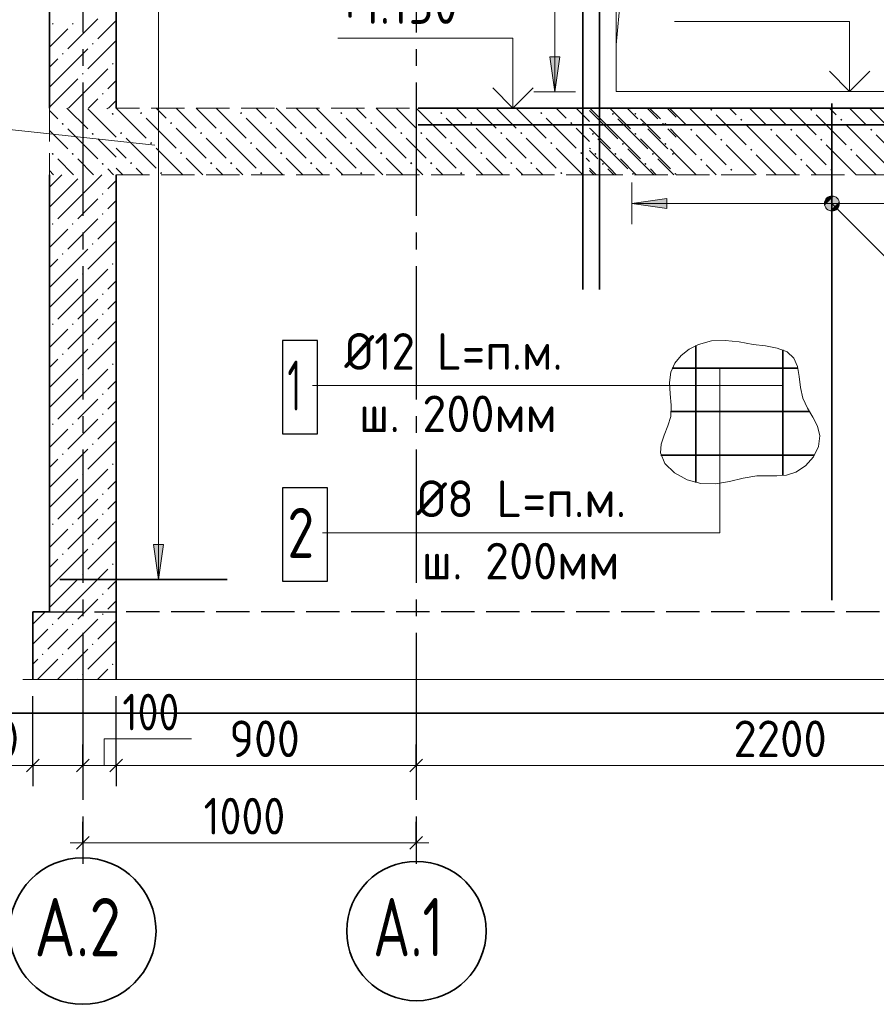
# Model space of a CAD drawing. Header units: millimetres. Extents: x 0 to 50400, y 0 to 35640.
# Tile 14 of 20: x 34055 to 40221, y 17145 to 24229. Entities that reach past the tile are written whole.
import ezdxf

# ---------------------------------------------------------------- set-up
doc = ezdxf.new("R2010")
doc.units = ezdxf.units.MM
doc.linetypes.add('______2', pattern=[324, 240, -84])
doc.linetypes.add('______5', pattern=[1320, 960, -120, 120, -120])
for name, color, linetype, lineweight in [('Standard', 7, 'Continuous', 25), ('Высотные отметки', 7, 'Continuous', 25), ('ЖБ Лестница', 52, 'Continuous', 25), ('ЖБ Стена верхний уровень', 7, 'Continuous', 35), ('Общий02', 7, 'Continuous', 18), ('Позиционная метка линия выноска', 7, 'Continuous', 13), ('Позиционная метка номер позиции', 7, 'Continuous', 13), ('Размерная линия_ общее', 7, 'Continuous', 13)]:
    doc.layers.add(name, color=color, linetype=linetype, lineweight=lineweight)
for name, color, linetype, true_color in [('Оси', 7, '______5', 0x656565), ('Стена ДОП П-обр. неравн', 7, 'Continuous', 0xa0a0a0), ('Стена обрамление Г-обр.', 7, 'Continuous', 0xa0a0a0), ('Стена обрамление П-обр.', 7, 'Continuous', 0xa0a0a0)]:
    doc.layers.add(name, color=color, linetype=linetype, true_color=true_color)
doc.layers.add('Размерная выноска', color=7, linetype='Continuous')
doc.styles.add('ISOCPEUR', font='txt')

msp = doc.modelspace()

# ---------------------------------------------------------------- hatches: boundary and pattern name
at = {"layer": 'ЖБ Лестница', "linetype": 'Continuous', "lineweight": 18, "transparency": 33554687}
for points in [[(34717.6, 23550.8), (34725.4, 23558.6), (34733.2, 23550.8), (34725.4, 23543)], [(34921.5, 23556.9), (34929.3, 23564.7), (34937.1, 23556.9), (34929.3, 23549.1)], [(35641.5, 23556.9), (35649.3, 23564.7), (35657.1, 23556.9), (35649.3, 23549.1)], [(36361.5, 23556.9), (36369.3, 23564.7), (36377.1, 23556.9), (36369.3, 23549.1)], [(37081.5, 23556.9), (37089.3, 23564.7), (37097.1, 23556.9), (37089.3, 23549.1)], [(37801.5, 23556.9), (37809.3, 23564.7), (37817.1, 23556.9), (37809.3, 23549.1)], [(38317.6, 23550.8), (38325.4, 23558.6), (38333.2, 23550.8), (38325.4, 23543)], [(38479, 23551.1), (38486.8, 23558.9), (38494.7, 23551.1), (38486.8, 23543.3)], [(39025.5, 23580.9), (39033.3, 23588.7), (39041.1, 23580.9), (39033.3, 23573.1)], [(39745.5, 23580.9), (39753.3, 23588.7), (39761.1, 23580.9), (39753.3, 23573.1)], [(34357.6, 23478.8), (34365.4, 23486.6), (34373.2, 23478.8), (34365.4, 23471)], [(35137.5, 23484.9), (35145.3, 23492.7), (35153.1, 23484.9), (35145.3, 23477.1)], [(35857.5, 23484.9), (35865.3, 23492.7), (35873.1, 23484.9), (35865.3, 23477.1)], [(36577.5, 23484.9), (36585.3, 23492.7), (36593.1, 23484.9), (36585.3, 23477.1)], [(37297.5, 23484.9), (37305.3, 23492.7), (37313.1, 23484.9), (37305.3, 23477.1)], [(38017.5, 23484.9), (38025.3, 23492.7), (38033.1, 23484.9), (38025.3, 23477.1)], [(38533.6, 23478.8), (38541.4, 23486.6), (38549.2, 23478.8), (38541.4, 23471)], [(38677.6, 23478.8), (38685.4, 23486.6), (38693.2, 23478.8), (38685.4, 23471)], [(38695, 23479.1), (38702.8, 23486.9), (38710.6, 23479.1), (38702.8, 23471.3)], [(39241.5, 23508.9), (39249.3, 23516.7), (39257.1, 23508.9), (39249.3, 23501.1)], [(39961.5, 23508.9), (39969.3, 23516.7), (39977.1, 23508.9), (39969.3, 23501.1)], [(34573.6, 23406.8), (34581.4, 23414.6), (34589.2, 23406.8), (34581.4, 23399)], [(34777.5, 23412.9), (34785.3, 23420.7), (34793.1, 23412.9), (34785.3, 23405.1)], [(35353.5, 23412.9), (35361.3, 23420.7), (35369.1, 23412.9), (35361.3, 23405.1)], [(35497.5, 23412.9), (35505.3, 23420.7), (35513.1, 23412.9), (35505.3, 23405.1)], [(36073.5, 23412.9), (36081.3, 23420.7), (36089.1, 23412.9), (36081.3, 23405.1)], [(36217.5, 23412.9), (36225.3, 23420.7), (36233.1, 23412.9), (36225.3, 23405.1)], [(36793.5, 23412.9), (36801.3, 23420.7), (36809.1, 23412.9), (36801.3, 23405.1)], [(36937.5, 23412.9), (36945.3, 23420.7), (36953.1, 23412.9), (36945.3, 23405.1)], [(37513.5, 23412.9), (37521.3, 23420.7), (37529.1, 23412.9), (37521.3, 23405.1)], [(37657.5, 23412.9), (37665.3, 23420.7), (37673.1, 23412.9), (37665.3, 23405.1)], [(38173.6, 23406.8), (38181.4, 23414.6), (38189.2, 23406.8), (38181.4, 23399)], [(38479, 23407.1), (38486.8, 23414.9), (38494.7, 23407.1), (38486.8, 23399.3)], [(38881.5, 23436.9), (38889.3, 23444.7), (38897.1, 23436.9), (38889.3, 23429.1)], [(39457.5, 23436.9), (39465.3, 23444.7), (39473.1, 23436.9), (39465.3, 23429.1)], [(39601.5, 23436.9), (39609.3, 23444.7), (39617.1, 23436.9), (39609.3, 23429.1)], [(40177.5, 23436.9), (40185.3, 23444.7), (40193.1, 23436.9), (40185.3, 23429.1)], [(34993.5, 23340.9), (35001.3, 23348.7), (35009.1, 23340.9), (35001.3, 23333.1)], [(35713.5, 23340.9), (35721.3, 23348.7), (35729.1, 23340.9), (35721.3, 23333.1)], [(36433.5, 23340.9), (36441.3, 23348.7), (36449.1, 23340.9), (36441.3, 23333.1)], [(37153.5, 23340.9), (37161.3, 23348.7), (37169.1, 23340.9), (37161.3, 23333.1)], [(37873.5, 23340.9), (37881.3, 23348.7), (37889.1, 23340.9), (37881.3, 23333.1)], [(38389.6, 23334.8), (38397.4, 23342.6), (38405.2, 23334.8), (38397.4, 23327)], [(38695, 23335.1), (38702.8, 23342.9), (38710.6, 23335.1), (38702.8, 23327.3)], [(39097.5, 23364.9), (39105.3, 23372.7), (39113.1, 23364.9), (39105.3, 23357.1)], [(39817.5, 23364.9), (39825.3, 23372.7), (39833.1, 23364.9), (39825.3, 23357.1)], [(34285.6, 23262.8), (34293.4, 23270.6), (34301.2, 23262.8), (34293.4, 23255)], [(34429.6, 23262.8), (34437.4, 23270.6), (34445.2, 23262.8), (34437.4, 23255)], [(35209.5, 23268.9), (35217.3, 23276.7), (35225.1, 23268.9), (35217.3, 23261.1)], [(35929.5, 23268.9), (35937.3, 23276.7), (35945.1, 23268.9), (35937.3, 23261.1)], [(36649.5, 23268.9), (36657.3, 23276.7), (36665.1, 23268.9), (36657.3, 23261.1)], [(37369.5, 23268.9), (37377.3, 23276.7), (37385.1, 23268.9), (37377.3, 23261.1)], [(38089.5, 23268.9), (38097.3, 23276.7), (38105.1, 23268.9), (38097.3, 23261.1)], [(38191, 23263.1), (38198.8, 23270.9), (38206.6, 23263.1), (38198.8, 23255.3)], [(38335, 23263.1), (38342.8, 23270.9), (38350.6, 23263.1), (38342.8, 23255.3)], [(38605.6, 23262.8), (38613.4, 23270.6), (38621.2, 23262.8), (38613.4, 23255)], [(38749.6, 23262.8), (38757.4, 23270.6), (38765.2, 23262.8), (38757.4, 23255)], [(39313.5, 23292.9), (39321.3, 23300.7), (39329.1, 23292.9), (39321.3, 23285.1)], [(40033.5, 23292.9), (40041.3, 23300.7), (40049.1, 23292.9), (40041.3, 23285.1)], [(34645.6, 23190.8), (34653.4, 23198.6), (34661.2, 23190.8), (34653.4, 23183)], [(34849.5, 23196.9), (34857.3, 23204.7), (34865.1, 23196.9), (34857.3, 23189.1)], [(35425.5, 23196.9), (35433.3, 23204.7), (35441.1, 23196.9), (35433.3, 23189.1)], [(35569.5, 23196.9), (35577.3, 23204.7), (35585.1, 23196.9), (35577.3, 23189.1)], [(36145.5, 23196.9), (36153.3, 23204.7), (36161.1, 23196.9), (36153.3, 23189.1)], [(36289.5, 23196.9), (36297.3, 23204.7), (36305.1, 23196.9), (36297.3, 23189.1)], [(36865.5, 23196.9), (36873.3, 23204.7), (36881.1, 23196.9), (36873.3, 23189.1)], [(37009.5, 23196.9), (37017.3, 23204.7), (37025.1, 23196.9), (37017.3, 23189.1)], [(37585.5, 23196.9), (37593.3, 23204.7), (37601.1, 23196.9), (37593.3, 23189.1)], [(37729.5, 23196.9), (37737.3, 23204.7), (37745.1, 23196.9), (37737.3, 23189.1)], [(38245.6, 23190.8), (38253.4, 23198.6), (38261.2, 23190.8), (38253.4, 23183)], [(38551, 23191.1), (38558.8, 23198.9), (38566.6, 23191.1), (38558.8, 23183.3)], [(38953.5, 23220.9), (38961.3, 23228.7), (38969.1, 23220.9), (38961.3, 23213.1)], [(39673.5, 23220.9), (39681.3, 23228.7), (39689.1, 23220.9), (39681.3, 23213.1)], [(35065.5, 23124.9), (35073.3, 23132.7), (35081.1, 23124.9), (35073.3, 23117.1)], [(35785.5, 23124.9), (35793.3, 23132.7), (35801.1, 23124.9), (35793.3, 23117.1)], [(36505.5, 23124.9), (36513.3, 23132.7), (36521.1, 23124.9), (36513.3, 23117.1)], [(37225.5, 23124.9), (37233.3, 23132.7), (37241.1, 23124.9), (37233.3, 23117.1)], [(37945.5, 23124.9), (37953.3, 23132.7), (37961.1, 23124.9), (37953.3, 23117.1)], [(38461.6, 23118.8), (38469.4, 23126.6), (38477.2, 23118.8), (38471.2, 23112.9), (38467.5, 23112.9)], [(38767, 23119.1), (38774.8, 23126.9), (38781.3, 23120.4), (38781.3, 23117.8), (38776.4, 23112.9), (38773.3, 23112.9)], [(39169.5, 23148.9), (39177.3, 23156.7), (39185.1, 23148.9), (39177.3, 23141.1)], [(39889.5, 23148.9), (39897.3, 23156.7), (39905.1, 23148.9), (39897.3, 23141.1)]]:
    msp.add_hatch(color=7, dxfattribs=at).paths.add_polyline_path(points, flags=16)
at = {"layer": 'ЖБ Стена верхний уровень', "linetype": 'Continuous', "lineweight": 18, "transparency": 33554687}
for points in [[(34287.4, 24198.8), (34293.4, 24204.8), (34299.4, 24198.8), (34293.4, 24192.8)], [(34431.4, 24198.8), (34437.4, 24204.8), (34443.4, 24198.8), (34437.4, 24192.8)], [(34575.4, 24054.8), (34581.4, 24060.8), (34587.4, 24054.8), (34581.4, 24048.8)], [(34359.4, 23982.8), (34365.4, 23988.8), (34371.4, 23982.8), (34365.4, 23976.8)], [(34719.4, 23910.8), (34725.4, 23916.8), (34731.4, 23910.8), (34725.4, 23904.8)], [(34503.4, 23838.8), (34509.4, 23844.8), (34515.4, 23838.8), (34509.4, 23832.8)], [(34647.4, 23694.8), (34653.4, 23700.8), (34659.4, 23694.8), (34653.4, 23688.8)], [(34647.4, 22974.8), (34653.4, 22980.8), (34659.4, 22974.8), (34653.4, 22968.8)], [(34647.4, 22830.8), (34653.4, 22836.8), (34659.4, 22830.8), (34653.4, 22824.8)], [(34287.4, 22758.8), (34293.4, 22764.8), (34299.4, 22758.8), (34293.4, 22752.8)], [(34431.4, 22758.8), (34437.4, 22764.8), (34443.4, 22758.8), (34437.4, 22752.8)], [(34575.4, 22614.8), (34581.4, 22620.8), (34587.4, 22614.8), (34581.4, 22608.8)], [(34359.4, 22542.8), (34365.4, 22548.8), (34371.4, 22542.8), (34365.4, 22536.8)], [(34719.4, 22470.8), (34725.4, 22476.8), (34731.4, 22470.8), (34725.4, 22464.8)], [(34503.4, 22398.8), (34509.4, 22404.8), (34515.4, 22398.8), (34509.4, 22392.8)], [(34647.4, 22254.8), (34653.4, 22260.8), (34659.4, 22254.8), (34653.4, 22248.8)], [(34647.4, 22110.8), (34653.4, 22116.8), (34659.4, 22110.8), (34653.4, 22104.8)], [(34287.4, 22038.8), (34293.4, 22044.8), (34299.4, 22038.8), (34293.4, 22032.8)], [(34431.4, 22038.8), (34437.4, 22044.8), (34443.4, 22038.8), (34437.4, 22032.8)], [(34575.4, 21894.8), (34581.4, 21900.8), (34587.4, 21894.8), (34581.4, 21888.8)], [(34359.4, 21822.8), (34365.4, 21828.8), (34371.4, 21822.8), (34365.4, 21816.8)], [(34719.4, 21750.8), (34725.4, 21756.8), (34731.4, 21750.8), (34725.4, 21744.8)], [(34503.4, 21678.8), (34509.4, 21684.8), (34515.4, 21678.8), (34509.4, 21672.8)], [(34647.4, 21534.8), (34653.4, 21540.8), (34659.4, 21534.8), (34653.4, 21528.8)], [(34647.4, 21390.8), (34653.4, 21396.8), (34659.4, 21390.8), (34653.4, 21384.8)], [(34287.4, 21318.8), (34293.4, 21324.8), (34299.4, 21318.8), (34293.4, 21312.8)], [(34431.4, 21318.8), (34437.4, 21324.8), (34443.4, 21318.8), (34437.4, 21312.8)], [(34575.4, 21174.8), (34581.4, 21180.8), (34587.4, 21174.8), (34581.4, 21168.8)], [(34359.4, 21102.8), (34365.4, 21108.8), (34371.4, 21102.8), (34365.4, 21096.8)], [(34719.4, 21030.8), (34725.4, 21036.8), (34731.4, 21030.8), (34725.4, 21024.8)], [(34503.4, 20958.8), (34509.4, 20964.8), (34515.4, 20958.8), (34509.4, 20952.8)], [(34647.4, 20814.8), (34653.4, 20820.8), (34659.4, 20814.8), (34653.4, 20808.8)], [(34647.4, 20670.8), (34653.4, 20676.8), (34659.4, 20670.8), (34653.4, 20664.8)], [(34287.4, 20598.8), (34293.4, 20604.8), (34299.4, 20598.8), (34293.4, 20592.8)], [(34431.4, 20598.8), (34437.4, 20604.8), (34443.4, 20598.8), (34437.4, 20592.8)], [(34575.4, 20454.8), (34581.4, 20460.8), (34587.4, 20454.8), (34581.4, 20448.8)], [(34359.4, 20382.8), (34365.4, 20388.8), (34371.4, 20382.8), (34365.4, 20376.8)], [(34719.4, 20310.8), (34725.4, 20316.8), (34731.4, 20310.8), (34725.4, 20304.8)], [(34503.4, 20238.8), (34509.4, 20244.8), (34515.4, 20238.8), (34509.4, 20232.8)], [(34647.4, 20094.8), (34653.4, 20100.8), (34659.4, 20094.8), (34653.4, 20088.8)], [(34647.4, 19950.8), (34653.4, 19956.8), (34659.4, 19950.8), (34653.4, 19944.8)], [(34287.4, 19878.8), (34293.4, 19884.8), (34299.4, 19878.8), (34293.4, 19872.8)], [(34431.4, 19878.8), (34437.4, 19884.8), (34443.4, 19878.8), (34437.4, 19872.8)], [(34575.4, 19734.8), (34581.4, 19740.8), (34587.4, 19734.8), (34581.4, 19728.8)], [(34215.4, 19662.8), (34221.4, 19668.8), (34227.4, 19662.8), (34221.4, 19656.8)], [(34359.4, 19662.8), (34365.4, 19668.8), (34371.4, 19662.8), (34365.4, 19656.8)], [(34719.4, 19590.8), (34725.4, 19596.8), (34731.4, 19590.8), (34725.4, 19584.8)], [(34503.4, 19518.8), (34509.4, 19524.8), (34515.4, 19518.8), (34509.4, 19512.8)]]:
    msp.add_hatch(color=7, dxfattribs=at).paths.add_polyline_path(points, flags=16)
at = {"layer": 'Общий02', "linetype": 'Continuous', "lineweight": 13, "transparency": 33554687}
for points in [[(37871.1, 23961.9), (37907.1, 23709.9), (37943.1, 23961.9)], [(38714.1, 22942.5), (38462.1, 22906.5), (38714.1, 22870.5)], [(35019.2, 20452.5), (35055.2, 20200.5), (35091.2, 20452.5)]]:
    msp.add_hatch(color=7, dxfattribs=at).paths.add_polyline_path(points)
at = {"layer": 'Позиционная метка линия выноска', "linetype": 'Continuous', "lineweight": 13, "transparency": 33554687}
for points in [[(39863.9, 22868.3), (39915.9, 22958.4), (39850.2, 22892.7)], [(39850.2, 22892.7), (39915.9, 22958.4), (39888.4, 22958.4)], [(39850.2, 22892.7), (39888.4, 22958.4), (39850.2, 22920.2)], [(39850.2, 22920.2), (39888.4, 22958.4), (39863.9, 22944.7)], [(39863.9, 22868.3), (39940.3, 22944.7), (39915.9, 22958.4)], [(39888.4, 22854.5), (39940.3, 22944.7), (39863.9, 22868.3)], [(39888.4, 22854.5), (39954, 22920.2), (39940.3, 22944.7)], [(39915.9, 22854.5), (39954, 22920.2), (39888.4, 22854.5)], [(39915.9, 22854.5), (39954, 22892.7), (39954, 22920.2)], [(39954, 22892.7), (39915.9, 22854.5), (39940.3, 22868.3)]]:
    msp.add_hatch(color=7, dxfattribs=at).paths.add_polyline_path(points)

# ---------------------------------------------------------------- linework, layer by layer
at = {"layer": 'Standard', "color": 7, "linetype": 'Continuous', "lineweight": -3, "transparency": 33554687}
for p, q in [((34149.3, 18863), (34149.3, 19013)), ((34509.3, 18863), (34509.3, 19013)), ((34749.3, 18863), (34749.3, 19013)), ((36909.3, 18863), (36909.3, 19013)), ((34149.3, 18863), (34149.3, 18713)), ((34509.3, 18863), (34509.3, 18883)), ((34509.3, 18863), (34509.3, 18713)), ((34749.3, 18863), (34749.3, 18713)), ((36909.3, 18863), (36909.3, 18713)), ((34509.3, 18306.3), (34509.3, 18456.3)), ((36909.3, 18306.3), (36909.3, 18456.3)), ((34509.3, 18306.3), (34509.3, 18156.2)), ((36909.3, 18306.3), (36909.3, 18156.2))]:
    msp.add_line(p, q, dxfattribs=at)
at = {"layer": 'Standard', "color": 7, "linetype": 'Continuous', "lineweight": 13, "transparency": 33554687}
for p, q in [((34149.3, 18863), (34059.3, 18863)), ((34149.3, 18863), (34509.3, 18863)), ((34509.3, 18863), (34749.3, 18863)), ((34749.3, 18863), (36909.3, 18863)), ((36909.3, 18863), (42189.3, 18863)), ((34509.3, 18306.3), (34419.3, 18306.3)), ((34509.3, 18306.3), (36909.3, 18306.3)), ((36909.3, 18306.3), (36999.3, 18306.3))]:
    msp.add_line(p, q, dxfattribs=at)
at = {"layer": 'Standard', "color": 7, "linetype": 'Continuous', "lineweight": 25, "transparency": 33554687}
for p, q in [((34104.3, 18818), (34194.3, 18908)), ((34464.3, 18818), (34554.3, 18908)), ((34704.3, 18818), (34794.3, 18908)), ((36864.3, 18818), (36954.3, 18908)), ((34464.3, 18261.3), (34554.3, 18351.2)), ((36864.3, 18261.3), (36954.3, 18351.2))]:
    msp.add_line(p, q, dxfattribs=at)
at = {"layer": 'Standard', "color": 254, "linetype": 'Continuous', "lineweight": 35, "true_color": 0xc4c4ff, "transparency": 33554687}
msp.add_lwpolyline([(32755.3, 19240.4), (43321.1, 19240.4), (43321.1, 31936.5), (32755.3, 31936.5), (32755.3, 19240.4)], dxfattribs=at)
at = {"layer": 'Standard', "color": 7, "linetype": 'Continuous', "lineweight": -3, "transparency": 33554687}
for points in [[(34149.3, 18863), (34149.3, 18883.4), (34149.3, 18883.4), (34149.3, 18883.4), (34149.3, 18883.4), (34149.3, 18883.4), (34149.3, 18883.4), (34149.3, 18975.6), (34149.3, 18975.6), (34149.3, 19360.4)], [(34749.3, 18863), (34749.3, 18883.4), (34749.3, 18883.4), (34749.3, 18883.4), (34749.3, 18883.4), (34749.3, 18883.4), (34749.3, 18883.4), (34749.3, 19074.5), (34749.3, 19074.5), (34749.3, 19360.4)], [(36909.3, 18863), (36909.3, 18883.4), (36909.3, 18883.4), (36909.3, 18883.4), (36909.3, 18883.4), (36909.3, 18888.2)]]:
    msp.add_lwpolyline(points, dxfattribs=at)
at = {"layer": 'Высотные отметки', "color": 7, "linetype": 'Continuous', "lineweight": 35, "transparency": 33554687}
for p, q in [((40029.3, 23712.9), (39883.9, 23858.3)), ((40029.3, 23712.9), (39883.9, 23858.3)), ((40029.3, 23712.9), (40174.7, 23858.3)), ((40029.3, 23712.9), (40174.7, 23858.3)), ((37605.4, 23592.9), (37460, 23738.3)), ((37605.4, 23592.9), (37460, 23738.3)), ((37605.4, 23592.9), (37750.8, 23738.3)), ((37605.4, 23592.9), (37750.8, 23738.3))]:
    msp.add_line(p, q, dxfattribs=at)
at = {"layer": 'Высотные отметки', "color": 7, "linetype": 'Continuous', "lineweight": 13, "transparency": 33554687}
for p, q in [((40629.3, 23712.9), (39729.3, 23712.9)), ((40629.3, 23712.9), (39729.3, 23712.9)), ((38205.4, 23592.9), (37305.4, 23592.9)), ((38205.4, 23592.9), (37305.4, 23592.9))]:
    msp.add_line(p, q, dxfattribs=at)
for points in [[(40029.3, 23712.9), (40029.3, 24216.9), (38769.3, 24216.9)], [(40029.3, 23712.9), (40029.3, 24216.9), (38769.3, 24216.9)], [(37605.4, 23592.9), (37605.4, 24096.9), (36345.4, 24096.9)], [(37605.4, 23592.9), (37605.4, 24096.9), (36345.4, 24096.9)]]:
    msp.add_lwpolyline(points, dxfattribs=at)
at = {"layer": 'ЖБ Лестница', "color": 7, "linetype": '______2', "lineweight": 13, "transparency": 33554687}
for p, q in [((34269.3, 23592.9), (34269.3, 23112.9)), ((38157.3, 23592.9), (34749.3, 23592.9)), ((38157.3, 23592.9), (38781.3, 23592.9)), ((38781.3, 23592.9), (38157.3, 23592.9)), ((42189.3, 23592.9), (38781.3, 23592.9)), ((34749.3, 23112.9), (38157.3, 23112.9)), ((38157.3, 23112.9), (38781.3, 23112.9)), ((38157.3, 23112.9), (38781.3, 23112.9)), ((38781.3, 23112.9), (42189.3, 23112.9))]:
    msp.add_line(p, q, dxfattribs=at)
at = {"layer": 'ЖБ Лестница', "color": 9, "linetype": 'Continuous', "lineweight": 18, "true_color": 0xc7c7c7, "transparency": 33554687}
for p, q in [((34395.4, 23592.9), (34545.4, 23442.8)), ((34689.4, 23586.8), (34683.4, 23592.9)), ((35109.3, 23520.9), (35037.3, 23592.9)), ((35181.3, 23592.9), (35325.3, 23448.9)), ((35325.3, 23592.9), (35469.3, 23448.9)), ((35469.3, 23592.9), (35685.3, 23376.9)), ((35829.3, 23520.9), (35757.3, 23592.9)), ((35901.3, 23592.9), (36045.3, 23448.9)), ((36045.3, 23592.9), (36189.3, 23448.9)), ((36189.3, 23592.9), (36405.3, 23376.9)), ((36549.3, 23520.9), (36477.3, 23592.9)), ((36621.3, 23592.9), (36765.3, 23448.9)), ((36765.3, 23592.9), (36909.3, 23448.9)), ((36909.3, 23592.9), (37125.3, 23376.9)), ((37269.3, 23520.9), (37197.3, 23592.9)), ((37341.3, 23592.9), (37485.3, 23448.9)), ((37485.3, 23592.9), (37629.3, 23448.9)), ((37629.3, 23592.9), (37845.3, 23376.9)), ((37989.3, 23520.9), (37917.3, 23592.9)), ((38061.3, 23592.9), (38157.3, 23496.9)), ((38289.4, 23586.8), (38283.4, 23592.9)), ((38306.8, 23587.1), (38301.1, 23592.9)), ((38427.3, 23592.9), (38505.4, 23514.8)), ((38445.1, 23592.9), (38450.8, 23587.1)), ((38571.4, 23592.9), (38649.4, 23514.8)), ((38589.1, 23592.9), (38666.8, 23515.1)), ((38715.4, 23592.9), (38781.3, 23526.9)), ((38781.3, 23544.6), (38733.1, 23592.9)), ((38877.3, 23592.9), (39069.3, 23400.9)), ((39165.3, 23592.9), (39213.3, 23544.9)), ((39309.3, 23592.9), (39429.3, 23472.9)), ((39501.3, 23544.9), (39453.3, 23592.9)), ((39597.3, 23592.9), (39789.3, 23400.9)), ((39885.3, 23592.9), (39933.3, 23544.9)), ((40029.3, 23592.9), (40149.3, 23472.9)), ((40221.3, 23544.9), (40173.3, 23592.9)), ((34269.3, 23574.9), (34329.4, 23514.8)), ((34545.4, 23586.8), (34749.3, 23382.9)), ((34965.3, 23520.9), (35181.3, 23304.9)), ((35685.3, 23520.9), (35901.3, 23304.9)), ((36405.3, 23520.9), (36621.3, 23304.9)), ((37125.3, 23520.9), (37341.3, 23304.9)), ((37845.3, 23520.9), (38061.3, 23304.9)), ((38157.3, 23574.9), (38361.4, 23370.8)), ((38162.8, 23587.1), (38306.8, 23443.1)), ((38306.8, 23587.1), (38450.8, 23443.1)), ((38853.3, 23472.9), (38781.3, 23544.9)), ((39069.3, 23544.9), (39285.3, 23328.9)), ((39573.3, 23472.9), (39501.3, 23544.9)), ((39789.3, 23544.9), (40005.3, 23328.9)), ((40293.3, 23472.9), (40221.3, 23544.9)), ((38361.4, 23514.8), (38577.4, 23298.8)), ((38594.8, 23443.1), (38522.8, 23515.1)), ((39501.3, 23256.9), (39285.3, 23472.9)), ((40221.3, 23256.9), (40005.3, 23472.9)), ((34329.4, 23370.8), (34269.3, 23430.9)), ((34401.4, 23442.8), (34617.4, 23226.8)), ((35181.3, 23448.9), (35397.3, 23232.9)), ((35901.3, 23448.9), (36117.3, 23232.9)), ((36621.3, 23448.9), (36837.3, 23232.9)), ((37341.3, 23448.9), (37557.3, 23232.9)), ((38061.3, 23448.9), (38157.3, 23352.9)), ((38162.8, 23443.1), (38157.3, 23448.6)), ((38162.8, 23443.1), (38306.8, 23299.1)), ((38306.8, 23443.1), (38522.8, 23227.1)), ((38649.4, 23370.8), (38577.4, 23442.8)), ((38666.8, 23371.1), (38594.8, 23443.1)), ((38721.4, 23442.8), (38781.3, 23382.9)), ((38738.8, 23443.1), (38781.3, 23400.6)), ((38781.3, 23400.9), (38925.3, 23256.9)), ((38925.3, 23400.9), (39141.3, 23184.9)), ((39501.3, 23400.9), (39645.3, 23256.9)), ((39645.3, 23400.9), (39861.3, 23184.9)), ((40221.3, 23400.9), (40365.3, 23256.9)), ((34401.4, 23298.8), (34329.4, 23370.8)), ((34617.4, 23370.8), (34749.3, 23238.9)), ((34821.3, 23376.9), (35037.3, 23160.9)), ((35469.3, 23304.9), (35397.3, 23376.9)), ((35541.3, 23376.9), (35757.3, 23160.9)), ((36189.3, 23304.9), (36117.3, 23376.9)), ((36261.3, 23376.9), (36477.3, 23160.9)), ((36909.3, 23304.9), (36837.3, 23376.9)), ((36981.3, 23376.9), (37197.3, 23160.9)), ((37629.3, 23304.9), (37557.3, 23376.9)), ((37701.3, 23376.9), (37917.3, 23160.9)), ((38217.4, 23370.8), (38433.4, 23154.8)), ((38522.8, 23371.1), (38738.8, 23155.1)), ((38721.4, 23298.8), (38649.4, 23370.8)), ((39357.3, 23112.9), (39141.3, 23328.9)), ((40077.3, 23112.9), (39861.3, 23328.9)), ((34821.3, 23232.9), (34749.3, 23304.9)), ((35037.3, 23304.9), (35229.3, 23112.9)), ((35541.3, 23232.9), (35469.3, 23304.9)), ((35757.3, 23304.9), (35949.3, 23112.9)), ((36261.3, 23232.9), (36189.3, 23304.9)), ((36477.3, 23304.9), (36669.3, 23112.9)), ((36981.3, 23232.9), (36909.3, 23304.9)), ((37197.3, 23304.9), (37389.3, 23112.9)), ((37701.3, 23232.9), (37629.3, 23304.9)), ((37917.3, 23304.9), (38109.3, 23112.9)), ((38157.3, 23304.6), (38162.8, 23299.1)), ((38157.3, 23286.9), (38217.4, 23226.8)), ((38619.4, 23112.9), (38433.4, 23298.8)), ((38738.8, 23299.1), (38781.3, 23256.6)), ((38781.3, 23256.9), (38925.3, 23112.9)), ((39357.3, 23256.9), (39501.3, 23112.9)), ((39501.3, 23256.9), (39645.3, 23112.9)), ((40077.3, 23256.9), (40221.3, 23112.9)), ((40221.3, 23256.9), (40365.3, 23112.9)), ((34329.4, 23226.8), (34443.4, 23112.9)), ((34473.4, 23226.8), (34587.4, 23112.9)), ((35373.3, 23112.9), (35253.3, 23232.9)), ((36093.3, 23112.9), (35973.3, 23232.9)), ((36813.3, 23112.9), (36693.3, 23232.9)), ((37533.3, 23112.9), (37413.3, 23232.9)), ((38157.3, 23208.9), (38133.3, 23232.9)), ((38306.8, 23155.1), (38234.8, 23227.1)), ((38378.8, 23227.1), (38493.1, 23112.9)), ((38649.4, 23226.8), (38763.3, 23112.9)), ((39069.3, 23112.9), (38997.3, 23184.9)), ((39789.3, 23112.9), (39717.3, 23184.9)), ((34299.4, 23112.9), (34269.3, 23142.9)), ((34731.4, 23112.9), (34689.4, 23154.8)), ((34749.3, 23160.9), (34797.3, 23112.9)), ((34893.3, 23160.9), (34941.3, 23112.9)), ((35469.3, 23160.9), (35517.3, 23112.9)), ((35613.3, 23160.9), (35661.3, 23112.9)), ((36189.3, 23160.9), (36237.3, 23112.9)), ((36333.3, 23160.9), (36381.3, 23112.9)), ((36909.3, 23160.9), (36957.3, 23112.9)), ((37053.3, 23160.9), (37101.3, 23112.9)), ((37629.3, 23160.9), (37677.3, 23112.9)), ((37773.3, 23160.9), (37821.3, 23112.9)), ((38157.3, 23160.6), (38205.1, 23112.9)), ((38157.3, 23142.9), (38187.3, 23112.9)), ((38331.4, 23112.9), (38289.4, 23154.8)), ((38349.1, 23112.9), (38306.8, 23155.1)), ((38594.8, 23155.1), (38637.1, 23112.9))]:
    msp.add_line(p, q, dxfattribs=at)
msp.add_lwpolyline([(34749.3, 23592.9), (34749.3, 23592.9), (34965.3, 23376.9)], dxfattribs=at)
at = {"layer": 'ЖБ Стена верхний уровень', "color": 7, "linetype": 'Continuous', "lineweight": 35, "transparency": 33554687}
for p, q in [((34269.3, 30192.9), (34269.3, 23592.9)), ((34749.3, 23592.9), (34749.3, 30192.9)), ((34269.3, 23112.9), (34269.3, 19968.9)), ((34749.3, 19968.9), (34749.3, 23112.9)), ((34149.3, 19968.9), (34149.3, 19480.4)), ((34269.3, 19968.9), (34149.3, 19968.9)), ((34749.3, 19480.4), (34749.3, 19968.9))]:
    msp.add_line(p, q, dxfattribs=at)
at = {"layer": 'ЖБ Стена верхний уровень', "color": 7, "linetype": 'Continuous', "lineweight": 18, "transparency": 33554687}
for p, q in [((38349.3, 30192.9), (38349.3, 23712.9)), ((38349.3, 23712.9), (41709.3, 23712.9))]:
    msp.add_line(p, q, dxfattribs=at)
at = {"layer": 'ЖБ Стена верхний уровень', "color": 251, "linetype": 'Continuous', "lineweight": 18, "true_color": 0x494949, "transparency": 33554687}
for p, q in [((34617.4, 24234.8), (34401.4, 24018.8)), ((34329.4, 24090.8), (34401.4, 24162.8)), ((34749.3, 24222.8), (34617.4, 24090.8)), ((34269.3, 24030.8), (34329.4, 24090.8)), ((34329.4, 23802.8), (34545.4, 24018.8)), ((34749.3, 24078.8), (34545.4, 23874.8)), ((34329.4, 23946.8), (34269.3, 23886.8)), ((34473.4, 23658.8), (34689.4, 23874.8)), ((34329.4, 23802.8), (34269.3, 23742.8)), ((34473.4, 23802.8), (34329.4, 23658.8)), ((34749.3, 23790.8), (34689.4, 23730.8)), ((34329.4, 23658.8), (34269.3, 23598.8)), ((34473.4, 23658.8), (34407.4, 23592.9)), ((34617.4, 23658.8), (34551.4, 23592.9)), ((34695.4, 23592.9), (34749.3, 23646.8)), ((34329.4, 23082.8), (34359.4, 23112.9)), ((34473.4, 22938.8), (34647.4, 23112.9)), ((34329.4, 23082.8), (34269.3, 23022.8)), ((34473.4, 23082.8), (34329.4, 22938.8)), ((34749.3, 23070.8), (34689.4, 23010.8)), ((34329.4, 22938.8), (34269.3, 22878.8)), ((34473.4, 22938.8), (34329.4, 22794.8)), ((34617.4, 22938.8), (34473.4, 22794.8)), ((34689.4, 22866.8), (34749.3, 22926.8)), ((34617.4, 22794.8), (34401.4, 22578.8)), ((34749.3, 22782.8), (34617.4, 22650.8)), ((34329.4, 22650.8), (34401.4, 22722.8)), ((34269.3, 22590.8), (34329.4, 22650.8)), ((34749.3, 22638.8), (34545.4, 22434.8)), ((34329.4, 22362.8), (34545.4, 22578.8)), ((34329.4, 22506.8), (34269.3, 22446.8)), ((34473.4, 22218.8), (34689.4, 22434.8)), ((34329.4, 22362.8), (34269.3, 22302.8)), ((34473.4, 22362.8), (34329.4, 22218.8)), ((34749.3, 22350.8), (34689.4, 22290.8)), ((34329.4, 22218.8), (34269.3, 22158.8)), ((34473.4, 22218.8), (34329.4, 22074.8)), ((34617.4, 22218.8), (34473.4, 22074.8)), ((34689.4, 22146.8), (34749.3, 22206.8)), ((34617.4, 22074.8), (34401.4, 21858.8)), ((34749.3, 22062.8), (34617.4, 21930.8)), ((34329.4, 21930.8), (34401.4, 22002.8)), ((34269.3, 21870.8), (34329.4, 21930.8)), ((34749.3, 21918.8), (34545.4, 21714.8)), ((34329.4, 21642.8), (34545.4, 21858.8)), ((34329.4, 21786.8), (34269.3, 21726.8)), ((34473.4, 21498.8), (34689.4, 21714.8)), ((34329.4, 21642.8), (34269.3, 21582.8)), ((34473.4, 21642.8), (34329.4, 21498.8)), ((34749.3, 21630.8), (34689.4, 21570.8)), ((34329.4, 21498.8), (34269.3, 21438.8)), ((34473.4, 21498.8), (34329.4, 21354.8)), ((34617.4, 21498.8), (34473.4, 21354.8)), ((34689.4, 21426.8), (34749.3, 21486.8)), ((34617.4, 21354.8), (34401.4, 21138.8)), ((34749.3, 21342.8), (34617.4, 21210.8)), ((34329.4, 21210.8), (34401.4, 21282.8)), ((34269.3, 21150.8), (34329.4, 21210.8)), ((34749.3, 21198.8), (34545.4, 20994.8)), ((34329.4, 20922.8), (34545.4, 21138.8)), ((34329.4, 21066.8), (34269.3, 21006.8)), ((34473.4, 20778.8), (34689.4, 20994.8)), ((34329.4, 20922.8), (34269.3, 20862.8)), ((34473.4, 20922.8), (34329.4, 20778.8)), ((34749.3, 20910.8), (34689.4, 20850.8)), ((34329.4, 20778.8), (34269.3, 20718.8)), ((34473.4, 20778.8), (34329.4, 20634.8)), ((34617.4, 20778.8), (34473.4, 20634.8)), ((34689.4, 20706.8), (34749.3, 20766.8)), ((34617.4, 20634.8), (34401.4, 20418.8)), ((34749.3, 20622.8), (34617.4, 20490.8)), ((34329.4, 20490.8), (34401.4, 20562.8)), ((34269.3, 20430.8), (34329.4, 20490.8)), ((34749.3, 20478.8), (34545.4, 20274.8)), ((34329.4, 20202.8), (34545.4, 20418.8)), ((34329.4, 20346.8), (34269.3, 20286.8)), ((34473.4, 20058.8), (34689.4, 20274.8)), ((34329.4, 20202.8), (34269.3, 20142.8)), ((34473.4, 20202.8), (34329.4, 20058.8)), ((34749.3, 20190.8), (34689.4, 20130.8)), ((34329.4, 20058.8), (34269.3, 19998.8)), ((34473.4, 20058.8), (34383.4, 19968.9)), ((34617.4, 20058.8), (34527.4, 19968.9)), ((34689.4, 19986.8), (34749.3, 20046.8)), ((34239.4, 19968.9), (34149.3, 19878.8)), ((34383.4, 19968.9), (34329.4, 19914.8)), ((34617.4, 19914.8), (34401.4, 19698.8)), ((34527.4, 19968.9), (34473.4, 19914.8)), ((34257.4, 19842.8), (34149.3, 19734.8)), ((34329.4, 19770.8), (34401.4, 19842.8)), ((34749.3, 19902.8), (34617.4, 19770.8)), ((34257.4, 19698.8), (34329.4, 19770.8)), ((34329.4, 19482.8), (34545.4, 19698.8)), ((34749.3, 19758.8), (34545.4, 19554.8)), ((34185.4, 19626.8), (34149.3, 19590.8)), ((34329.4, 19626.8), (34185.4, 19482.8)), ((34614.9, 19480.4), (34689.4, 19554.8)), ((34329.4, 19482.8), (34326.9, 19480.4)), ((34473.4, 19482.8), (34470.9, 19480.4))]:
    msp.add_line(p, q, dxfattribs=at)
at = {"layer": 'ЖБ Стена верхний уровень', "color": 253, "linetype": '______2', "lineweight": -3, "true_color": 0xababab, "transparency": 33554687}
for p in [(34269.3, 19968.9), (42189.3, 19968.9)]:
    msp.add_line(p, (34749.3, 19968.9), dxfattribs=at)
at = {"layer": 'Общий02', "color": 251, "linetype": 'Continuous', "lineweight": 13, "true_color": 0x494949, "transparency": 33554687}
for p, q in [((35055.2, 30083.7), (35055.2, 20200.5)), ((37907.1, 30096.3), (37907.1, 23709.9)), ((37943.1, 23961.9), (37871.1, 23961.9)), ((37871.1, 23961.9), (37907.1, 23709.9)), ((37907.1, 23961.9), (37907.1, 23979.9)), ((37907.1, 23709.9), (37943.1, 23961.9)), ((38057.1, 23709.9), (37757.1, 23709.9)), ((37907.1, 23709.9), (37907.1, 23709.9)), ((37907.1, 23709.9), (37907.1, 23709.9)), ((37907.1, 23709.9), (37907.1, 23709.9)), ((38462.1, 22756.5), (38462.1, 23056.5)), ((38714.1, 22942.5), (38462.1, 22906.5)), ((41655.3, 22906.5), (38462.1, 22906.5)), ((38462.1, 22906.5), (38462.1, 22906.5)), ((38462.1, 22906.5), (38462.1, 22906.5)), ((38462.1, 22906.5), (38462.1, 22906.5)), ((38462.1, 22906.5), (38714.1, 22870.5)), ((38714.1, 22870.5), (38714.1, 22942.5)), ((38714.1, 22906.5), (38732.1, 22906.5)), ((35091.2, 20452.5), (35019.2, 20452.5)), ((35019.2, 20452.5), (35055.2, 20200.5)), ((35055.2, 20452.5), (35055.2, 20470.5)), ((35055.2, 20200.5), (35091.2, 20452.5)), ((35205.2, 20200.5), (34905.2, 20200.5)), ((35055.2, 20200.5), (35055.2, 20200.5)), ((35055.2, 20200.5), (35055.2, 20200.5)), ((35055.2, 20200.5), (35055.2, 20200.5))]:
    msp.add_line(p, q, dxfattribs=at)
at = {"layer": 'Оси', "color": 8, "linetype": '______5', "lineweight": -3, "transparency": 33554687}
for p, q in [((34509.3, 31696.5), (34509.3, 18224.5)), ((36909.3, 31696.5), (36909.3, 18224.5))]:
    msp.add_line(p, q, dxfattribs=at)
at = {"layer": 'Оси', "color": 7, "linetype": 'Continuous', "lineweight": 35, "transparency": 33554687}
for centre, radius in [((34509.6, 17671.5), 527), ((36911.4, 17671.5), 501.3)]:
    msp.add_circle(centre, radius, dxfattribs=at)
at = {"layer": 'Позиционная метка линия выноска', "color": 7, "linetype": 'Continuous', "lineweight": 13, "transparency": 33554687}
for p, q in [((39863.9, 22944.7), (39863.9, 22944.7)), ((39940.3, 22944.7), (39940.3, 22944.7)), ((39863.9, 22868.3), (39863.9, 22868.3)), ((39940.3, 22868.3), (39940.3, 22868.3))]:
    msp.add_line(p, q, dxfattribs=at)
msp.add_lwpolyline([(47341.2, 18146.7), (40324.5, 18146.7), (40324.5, 22484.1), (39902.1, 22906.5)], dxfattribs=at)
msp.add_circle((39902.1, 22906.5), 54, dxfattribs=at)
at = {"layer": 'Позиционная метка номер позиции', "color": 7, "linetype": 'Continuous', "lineweight": 35, "transparency": 33554687}
for p, q in [((38922.4, 21885.1), (38922.4, 20897.9)), ((39548.1, 21852.8), (39548.1, 20948.9)), ((38751.2, 21721.4), (39657.2, 21721.4)), ((38745.3, 21408.6), (39739.6, 21408.6)), ((38670.2, 21095.7), (39776.2, 21095.7))]:
    msp.add_line(p, q, dxfattribs=at)
at = {"layer": 'Позиционная метка номер позиции', "color": 7, "linetype": 'Continuous', "lineweight": 13, "transparency": 33554687}
for points in [[(28668, 23668.3), (31842.1, 23668.3), (35026.9, 23326.8)], [(36234.6, 20536.5), (39094.2, 20536.5), (39094.2, 21721.4)], [(36162.6, 21596.5), (37874.9, 21596.5), (39548.1, 21596.5)]]:
    msp.add_lwpolyline(points, dxfattribs=at)
at = {"layer": 'Позиционная метка номер позиции', "color": 7, "linetype": 'Continuous', "lineweight": 25, "transparency": 33554687}
for points in [[(35946.7, 21248.5), (36198.6, 21248.5), (36198.6, 21920.5), (35946.7, 21920.5), (35946.7, 21248.5)], [(35946.7, 20188.5), (36270.6, 20188.5), (36270.6, 20860.5), (35946.7, 20860.5), (35946.7, 20188.5)]]:
    msp.add_lwpolyline(points, dxfattribs=at)
at = {"layer": 'Позиционная метка номер позиции', "color": 7, "linetype": '______2', "lineweight": 13, "transparency": 33554687}
msp.add_lwpolyline([(39334.4, 21892.9), (39233.7, 21910.9), (39133.8, 21921.7), (39035.7, 21918.1), (38940.2, 21892.9), (38874.9, 21858.6), (38816.5, 21812.2), (38770.2, 21756.4), (38741.1, 21693.8), (38731.9, 21617.6), (38737.9, 21537.9), (38745.5, 21456.3), (38741.1, 21374.7), (38721.2, 21306.4), (38694.4, 21239.8), (38672.5, 21175.3), (38667, 21113.4), (38699.2, 21035.7), (38768.1, 20969), (38859.3, 20918.8), (38958.2, 20890.6), (39063.5, 20888.2), (39163.7, 20905.8), (39262.1, 20929.6), (39362, 20945.8), (39433.1, 20947.3), (39504.9, 20946.8), (39575.4, 20952.3), (39642.9, 20972.2), (39711.9, 21018.1), (39768.2, 21083.1), (39805.1, 21158.5), (39815.7, 21235.4), (39798.5, 21303.1), (39764.2, 21368), (39724.8, 21433.9), (39692.3, 21504.6), (39675.1, 21582.2), (39666, 21661.1), (39654.2, 21734.3), (39628.7, 21794.6), (39578.7, 21838.4), (39508.5, 21865.7), (39424.8, 21882), (39334.4, 21892.9)], dxfattribs=at)
at = {"layer": 'Размерная выноска', "color": 253, "linetype": 'Continuous', "lineweight": 13, "true_color": 0xa0a0a0, "transparency": 33554687}
msp.add_line((38349.3, 24048.9), (38838.4, 29334.4), dxfattribs=at)
at = {"layer": 'Размерная выноска', "color": 7, "linetype": 'Continuous', "lineweight": 13, "transparency": 33554687}
for p, q in [((34821.3, 19480.4), (34077.3, 19480.4)), ((42261.3, 19480.4), (34677.3, 19480.4)), ((34662.9, 18863), (34662.9, 19055)), ((34662.9, 19055), (35291.7, 19055)), ((34149.3, 18863), (33642.9, 18863))]:
    msp.add_line(p, q, dxfattribs=at)
at = {"layer": 'Размерная линия_ общее', "color": 7, "linetype": 'Continuous', "lineweight": -3, "transparency": 33554687}
msp.add_lwpolyline([(40741.9, 23592.9), (40721.5, 23592.9), (40721.5, 23592.9), (40721.5, 23592.9), (40721.5, 23592.9), (38901.3, 23592.9)], dxfattribs=at)
at = {"layer": 'Стена ДОП П-обр. неравн', "color": 7, "linetype": 'Continuous', "lineweight": 35, "transparency": 33554687}
msp.add_line((34344.9, 20200.5), (35549.2, 20200.5), dxfattribs=at)
at = {"layer": 'Стена обрамление Г-обр.', "color": 7, "linetype": 'Continuous', "lineweight": 35, "transparency": 33554687}
for p, q in [((38109.3, 22287.3), (38109.3, 31696.5)), ((38109.3, 22287.3), (38109.3, 31696.5)), ((38229.3, 22287.3), (38229.3, 31696.5)), ((38229.3, 22287.3), (38229.3, 31696.5)), ((36923.7, 23592.9), (42520.4, 23592.9)), ((36923.7, 23592.9), (42520.4, 23592.9)), ((36923.7, 23472.9), (42520.4, 23472.9)), ((36923.7, 23472.9), (42520.4, 23472.9))]:
    msp.add_line(p, q, dxfattribs=at)
at = {"layer": 'Стена обрамление П-обр.', "color": 7, "linetype": 'Continuous', "lineweight": 35, "transparency": 33554687}
msp.add_line((39902.1, 23626.5), (39902.1, 20052.9), dxfattribs=at)

# ---------------------------------------------------------------- texts
at = {"layer": 'Standard', "color": 7, "linetype": 'Continuous', "lineweight": 25, "transparency": 33554687, "char_height": 264, "attachment_point": 7, "style": 'ISOCPEUR'}
for s, insert, width in [('\\W0.83;100', (34794.3, 19115), 610.286), ('\\W0.83;150', (33629.1, 18923), 610.277), ('\\W0.91;900', (35565.3, 18923), 674.386), ('\\W0.93;2200', (39192.9, 18923), 861.713), ('\\W0.87;1000', (35379.3, 18366.3), 800.283)]:
    msp.add_mtext(s, dxfattribs=dict(at, insert=insert, width=width))
at = {"layer": 'Высотные отметки', "color": 7, "linetype": 'Continuous', "lineweight": 25, "transparency": 33554687, "insert": (36345.4, 24198.9), "char_height": 300, "width": 1146.816, "attachment_point": 7, "style": 'ISOCPEUR'}
msp.add_mtext('\\W0.85;+1.150', dxfattribs=at)
at = {"layer": 'Оси', "color": 7, "linetype": 'Continuous', "lineweight": 35, "transparency": 33554687, "char_height": 420, "attachment_point": 7, "style": 'ISOCPEUR'}
for s, insert, width in [('\\W0.79;А.2', (34160.5, 17488.9), 863.998), ('\\W0.71;А.1', (36599, 17488.9), 773.244)]:
    msp.add_mtext(s, dxfattribs=dict(at, insert=insert, width=width))
at = {"layer": 'Позиционная метка номер позиции', "color": 7, "linetype": 'Continuous', "lineweight": 25, "transparency": 33554687, "attachment_point": 7, "style": 'ISOCPEUR'}
for s, insert, char_height, width in [('\\W0.94;Ø12 L=п.м.', (36392.1, 21709.9), 264, 1786.42), ('\\W0.56;1', (35982.6, 21416.5), 360, 280), ('\\W0.96;ш. 200мм', (36497.7, 21261.1), 264, 1578.569), ('\\W0.97;Ø8 L=п.м.', (36909.3, 20649.9), 264, 1657.897), ('\\W0.78;2', (35982.6, 20356.5), 360, 391.688), ('\\W0.96;ш. 200мм', (36948.9, 20201.1), 264, 1578.569)]:
    msp.add_mtext(s, dxfattribs=dict(at, insert=insert, char_height=char_height, width=width))

doc.saveas('drawing.dxf')
